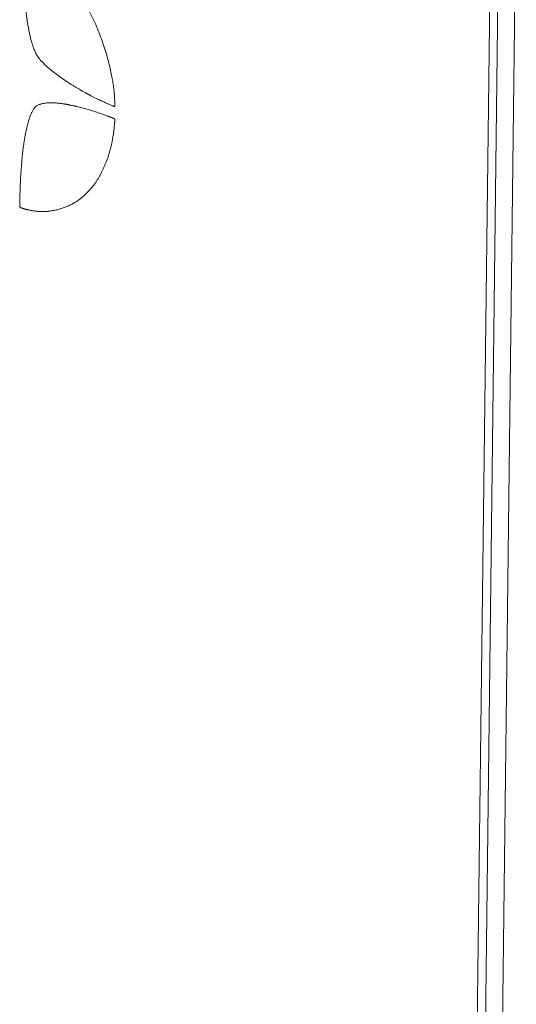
# Model space of a CAD drawing. Header units: millimetres. Extents: x 4 to 836, y 3 to 589.
# Tile 6 of 94: x 200 to 208, y 126 to 142. Entities that reach past the tile are written whole.
import ezdxf

# ---------------------------------------------------------------- set-up
doc = ezdxf.new("R2010")
doc.units = ezdxf.units.MM
doc.layers.add('1', color=7, linetype='Continuous', true_color=0xffffff)

msp = doc.modelspace()

# ---------------------------------------------------------------- linework, layer by layer
at = {"layer": '1', "color": 252, "linetype": 'Continuous', "lineweight": 18}
msp.add_line((207.703, 144.77), (207.293, 111.266), dxfattribs=at)
at = {"layer": '1', "color": 251, "linetype": 'Continuous', "lineweight": 18}
msp.add_line((207.842, 144.714), (207.514, 117.938), dxfattribs=at)
at = {"layer": '1', "color": 9, "linetype": 'Continuous', "lineweight": 18}
msp.add_line((207.779, 115.963), (208.129, 144.619), dxfattribs=at)
at = {"layer": '1', "color": 7, "linetype": 'Continuous', "lineweight": 18}
for points, degree in [([(199.753, 143.655), (199.76, 143.652), (199.778, 143.643), (199.824, 143.619), (199.938, 143.557), (200.206, 143.362), (200.492, 143.067), (200.823, 142.6), (201.062, 142.103), (201.242, 141.494), (201.297, 141.111), (201.305, 140.869), (201.305, 140.846), (201.296, 140.85), (201.116, 140.925), (200.672, 141.135), (200.153, 141.498), (199.982, 141.689), (199.938, 141.799), (199.904, 141.885), (199.836, 142.12), (199.779, 142.512), (199.739, 143.067), (199.737, 143.442), (199.74, 143.662), (199.74, 143.662), (199.74, 143.662), (199.74, 143.662), (199.74, 143.662), (199.747, 143.658), (199.753, 143.655)], 5), ([(201.303, 140.638), (201.303, 140.637), (201.302, 140.633), (201.302, 140.624), (201.301, 140.6), (201.299, 140.567), (201.283, 140.387), (201.243, 140.15), (201.16, 139.899), (201.056, 139.671), (200.946, 139.503), (200.821, 139.368), (200.69, 139.253), (200.537, 139.159), (200.297, 139.075), (200.091, 139.056), (199.931, 139.072), (199.814, 139.096), (199.746, 139.116), (199.695, 139.133), (199.684, 139.137), (199.685, 139.172), (199.686, 139.241), (199.689, 139.373), (199.696, 139.576), (199.709, 139.805), (199.729, 140.028), (199.755, 140.248), (199.809, 140.549), (199.876, 140.738), (199.926, 140.818), (199.949, 140.853), (200.007, 140.895), (200.179, 140.931), (200.428, 140.91), (200.745, 140.835), (200.996, 140.756), (201.156, 140.699), (201.238, 140.667), (201.276, 140.652), (201.294, 140.645), (201.303, 140.641), (201.303, 140.641), (201.303, 140.641), (201.303, 140.641), (201.303, 140.641), (201.303, 140.64), (201.303, 140.638)], 6)]:
    msp.add_open_spline(points, degree=degree, dxfattribs=at)

doc.saveas('drawing.dxf')
